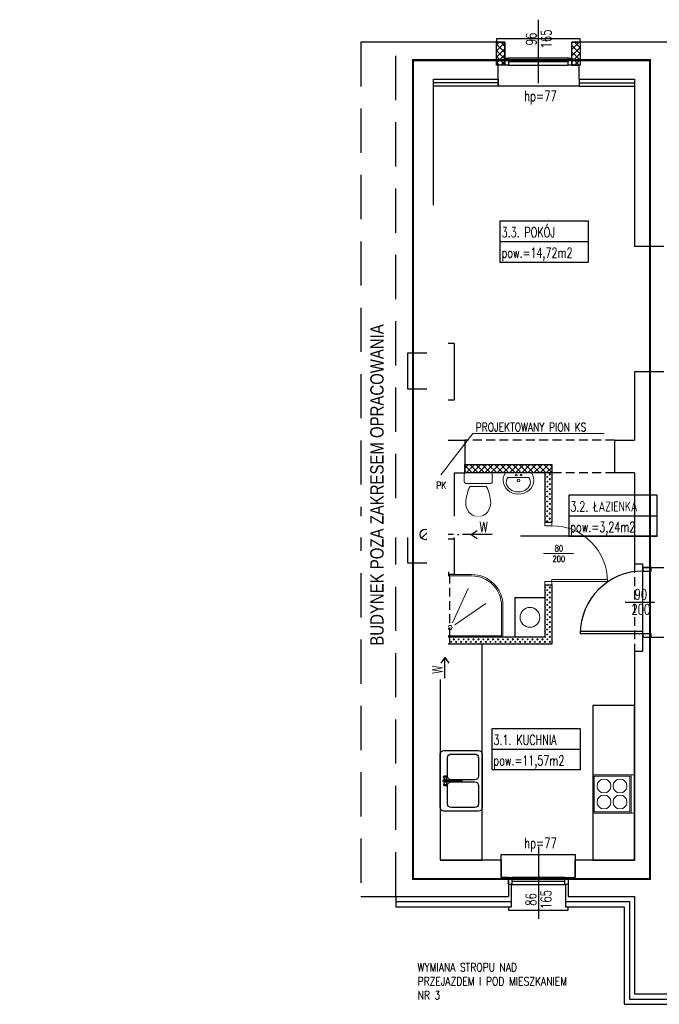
# Model space of a CAD drawing. Header units: inches. Extents: x -23201 to -18535, y -9985 to 4139.
# Tile 12 of 25: x -20922 to -20003, y -3610 to -2196. Entities that reach past the tile are written whole.
import ezdxf
from ezdxf.enums import TextEntityAlignment as Align

# ---------------------------------------------------------------- set-up
doc = ezdxf.new("R2010")
doc.units = ezdxf.units.IN
doc.header["$MEASUREMENT"] = 0
for name, pattern in [('ACAD_ISO02W100', [15, 12, -3]), ('DASHDOT', [25.4, 12.7, -6.35, 0, -6.35]), ('DASHED', [19.05, 12.7, -6.35])]:
    doc.linetypes.add(name, pattern=pattern)
doc.layers.get('0').update_dxf_attribs({"color": 252})
for name, color, linetype in [('01 sciana', 252, 'Continuous'), ('04_stolarka_cienka', 252, 'Continuous'), ('11_opisy_tekst', 252, 'Continuous'), ('___ramka', 252, 'Continuous'), ('__proj_docieplenie', 252, 'BATTING'), ('__proj_ściana', 252, 'Continuous'), ('__wyżej', 252, 'DASHED'), ('__ZAMUROWANIA', 252, 'Continuous'), ('_stolarka', 252, 'Continuous'), ('opisy', 252, 'Continuous'), ('P_kominy', 252, 'Continuous'), ('P_opis', 252, 'Continuous'), ('wymiary', 252, 'Continuous')]:
    doc.layers.add(name, color=color, linetype=linetype)
for name, color, linetype, lineweight in [('_______PROJ ARANZ', 252, 'Continuous', 20), ('______ściany', 252, 'Continuous', 30), ('P_ściana_projektowana', 252, 'Continuous', 13)]:
    doc.layers.add(name, color=color, linetype=linetype, lineweight=lineweight)
doc.styles.add('OPISY POM_50', font='simplex.shx', dxfattribs={"width": 0.7, "height": 0.13})
doc.styles.get("Standard").update_dxf_attribs({"font": 'arial.ttf'})
doc.linetypes.add('BATTING', pattern='A,0.00254,-2.54,[134,ltypeshp.shx,S=2.54,R=0,X=-2.54,Y=0],-5.08,[134,ltypeshp.shx,S=2.54,R=180,X=2.54,Y=0],-2.54', length=10.16254)
doc.linetypes.add('ZIGZAG', pattern='A,0.00254,-5.08,[131,ltypeshp.shx,S=5.08,R=0,X=-5.08,Y=0],-10.16,[131,ltypeshp.shx,S=5.08,R=180,X=5.08,Y=0],-5.08', length=20.32254)

# ---------------------------------------------------------------- blocks, each defined once
blk = doc.blocks.new('zw$109')
at = {"layer": '_______PROJ ARANZ'}
for points in [[(45, 0), (0, 0), (0, 90), (90, 90), (90, 45)], [(45, 2), (2, 2), (2, 88), (88, 88), (88, 45)], [(20.7, 72.3), (65.3, 41.6)], [(20.7, 72.3), (65.3, 41.6)], [(17.5, 69.5), (40, 20.3)]]:
    blk.add_lwpolyline(points, dxfattribs=at)
blk.add_circle((14, 76), 3, dxfattribs=at)
for radius in [43, 45]:
    blk.add_arc((45, 45), radius, 270, 0, dxfattribs=at)
blk = doc.blocks.new('DRZWI NOWE')
at = {"layer": '_______PROJ ARANZ'}
blk.add_line((17759.6, -16978.5), (17759.6, -16935.1), dxfattribs=at)
blk.add_lwpolyline([(17719.6, -16886.4), (17719.6, -16966.4), (17722.6, -16966.4), (17722.6, -16886.5)], dxfattribs=at)
for points in [[(17714.6, -16966.4), (17719.6, -16966.4), (17719.6, -16976.4), (17714.6, -16976.4)], [(17799.6, -16966.4), (17804.6, -16966.4), (17804.6, -16976.4), (17799.6, -16976.4)]]:
    blk.add_lwpolyline(points, close=True, dxfattribs=at)
blk.add_arc((17719.6, -16966.4), 80, 0, 90, dxfattribs=at)
blk = doc.blocks.new('Zlew tradycyjny')
at = {"linetype": 'Continuous'}
for p, q in [((789, 577), (50, 577)), ((0, 527), (0, 50)), ((50, 427), (50, 100)), ((355, 477), (100, 477)), ((352, 522), (350, 517)), ((350, 517), (350, 510)), ((350, 510), (350, 503)), ((350, 503), (350, 497)), ((350, 497), (352, 492)), ((354, 526), (352, 522)), ((352, 492), (354, 488)), ((359, 529), (354, 526)), ((356, 527), (354, 526)), ((354, 488), (356, 487)), ((359, 484), (354, 488)), ((359, 526), (356, 527)), ((356, 487), (359, 488)), ((362, 531), (359, 529)), ((361, 522), (359, 526)), ((359, 488), (361, 492)), ((359, 484), (362, 483)), ((362, 517), (361, 522)), ((361, 492), (362, 497)), ((365, 529), (362, 531)), ((399, 519), (362, 531)), ((363, 510), (362, 517)), ((362, 497), (363, 503)), ((399, 495), (362, 483)), ((362, 483), (365, 484)), ((363, 503), (363, 510)), ((367, 525), (365, 529)), ((365, 484), (367, 488)), ((369, 519), (367, 525)), ((367, 488), (369, 495)), ((370, 511), (369, 519)), ((369, 495), (370, 503)), ((370, 503), (370, 511)), ((405, 515), (403, 510)), ((403, 510), (403, 504)), ((403, 504), (405, 498)), ((406, 515), (404, 510)), ((404, 510), (404, 504)), ((404, 504), (406, 499)), ((409, 520), (405, 515)), ((405, 498), (409, 494)), ((405, 100), (405, 427)), ((409, 519), (406, 515)), ((406, 499), (409, 495)), ((414, 523), (409, 520)), ((414, 522), (409, 519)), ((409, 495), (412, 493)), ((409, 494), (412, 492)), ((411, 512), (410, 509)), ((410, 509), (410, 505)), ((410, 505), (411, 502)), ((413, 514), (411, 512)), ((411, 502), (412, 501)), ((413, 511), (412, 508)), ((412, 508), (412, 301)), ((416, 516), (413, 514)), ((414, 513), (413, 511)), ((420, 524), (414, 523)), ((420, 523), (414, 522)), ((417, 514), (414, 513)), ((420, 517), (416, 516)), ((420, 515), (417, 514)), ((425, 523), (420, 524)), ((425, 522), (420, 523)), ((423, 516), (420, 517)), ((422, 514), (420, 515)), ((425, 513), (422, 514)), ((426, 514), (423, 516)), ((430, 520), (425, 523)), ((430, 519), (425, 522)), ((426, 511), (425, 513)), ((428, 512), (426, 514)), ((427, 508), (426, 511)), ((427, 301), (427, 508)), ((427, 501), (428, 502)), ((427, 493), (430, 495)), ((427, 492), (430, 494)), ((429, 509), (428, 512)), ((428, 502), (429, 505)), ((429, 505), (429, 509)), ((434, 515), (430, 520)), ((433, 515), (430, 519)), ((430, 495), (433, 499)), ((430, 494), (434, 498)), ((435, 510), (433, 515)), ((433, 499), (435, 504)), ((436, 510), (434, 515)), ((434, 498), (436, 504)), ((435, 504), (435, 510)), ((435, 427), (435, 100)), ((436, 504), (436, 510)), ((440, 519), (477, 531)), ((440, 495), (477, 483)), ((470, 519), (469, 511)), ((469, 511), (469, 503)), ((469, 503), (470, 495)), ((472, 525), (470, 519)), ((470, 495), (472, 488)), ((474, 529), (472, 525)), ((472, 488), (474, 484)), ((477, 531), (474, 529)), ((474, 484), (477, 483)), ((477, 517), (476, 510)), ((476, 510), (476, 503)), ((476, 503), (477, 497)), ((480, 529), (477, 531)), ((478, 522), (477, 517)), ((477, 497), (478, 492)), ((477, 483), (480, 484)), ((480, 526), (478, 522)), ((478, 492), (480, 488)), ((480, 529), (485, 526)), ((483, 527), (480, 526)), ((480, 488), (483, 487)), ((480, 484), (485, 488)), ((485, 526), (483, 527)), ((483, 487), (485, 488)), ((487, 522), (485, 526)), ((485, 488), (487, 492)), ((739, 477), (485, 477)), ((489, 517), (487, 522)), ((487, 492), (489, 497)), ((489, 510), (489, 517)), ((489, 503), (489, 510)), ((489, 497), (489, 503)), ((789, 100), (789, 427)), ((839, 50), (839, 527)), ((410, 299), (409, 296)), ((409, 296), (409, 292)), ((409, 292), (410, 289)), ((410, 288), (409, 292)), ((412, 301), (410, 299)), ((410, 289), (412, 286)), ((410, 288), (411, 285)), ((411, 285), (413, 282)), ((412, 286), (416, 284)), ((413, 282), (416, 281)), ((416, 284), (420, 283)), ((416, 281), (420, 280)), ((420, 283), (423, 284)), ((420, 280), (423, 281)), ((423, 284), (427, 286)), ((423, 281), (426, 282)), ((426, 282), (428, 285)), ((429, 299), (427, 301)), ((427, 286), (429, 289)), ((428, 285), (429, 288)), ((430, 296), (429, 299)), ((429, 289), (430, 292)), ((429, 288), (430, 292)), ((430, 292), (430, 296)), ((50, 0), (789, 0)), ((100, 50), (355, 50)), ((485, 50), (739, 50))]:
    blk.add_line(p, q, dxfattribs=at)
for centre, radius, start, end in [((50, 527), 50, 90, 180), ((789, 527), 50, 0, 90), ((100, 427), 50, 90, 180), ((355, 427), 50, 0, 90), ((420, 507), 30, 27.9765, 152.0235), ((420, 507), 30, 207.9765, 254.7747), ((420, 507), 30, 285.2253, 332.0235), ((485, 427), 50, 90, 180), ((739, 427), 50, 0, 90), ((50, 50), 50, 180, 270), ((100, 100), 50, 180, 270), ((355, 100), 50, 270, 0), ((485, 100), 50, 180, 270), ((739, 100), 50, 270, 0), ((789, 50), 50, 270, 0)]:
    blk.add_arc(centre, radius, start, end, dxfattribs=at)
for p in [(50, 0), (100, 50), (485, 50)]:
    blk.add_point(p, dxfattribs=at)
blk = doc.blocks.new('zw$DA6B')
at = {"layer": '_______PROJ ARANZ'}
blk.add_lwpolyline([(5, 55), (5, 0), (0, 0), (0, 55), (60, 55), (60, 0), (5, 0), (5, 0)], dxfattribs=at)
for points in [[(60, 55), (5, 55), (5, 0), (60, 0)], [(58, 53), (7, 53), (7, 2), (58, 2)]]:
    blk.add_lwpolyline(points, close=True, dxfattribs=at)
for centre in [(21, 39), (44, 39), (21, 16), (44, 16)]:
    blk.add_circle(centre, 10, dxfattribs=at)
blk = doc.blocks.new('A$C4C6A02B3')
at = {"lineweight": 13, "flags": 128}
blk.add_lwpolyline([(18, 42.7), (17.7, 46.4), (16.8, 50), (15.3, 53.3), (13.3, 56.3), (10.8, 58.8), (8, 60.7), (4.9, 62.1), (1.7, 62.8), (-1.7, 62.8), (-4.9, 62.1), (-8, 60.7), (-10.8, 58.8), (-13.3, 56.3), (-15.3, 53.3), (-16.8, 50), (-17.7, 46.4), (-18, 42.7)], dxfattribs=at)
at = {"lineweight": 13}
blk.add_lwpolyline([(-20, 2), (-20, 13.2, -0.414214), (-18, 15.2), (18, 15.2, -0.414214), (20, 13.2), (20, 2, -0.414214), (18, 0), (-18, 0, -0.414214)], format="xyb", close=True, dxfattribs=at)
blk.add_lwpolyline([(-12.2, 19.9), (12.2, 19.9)], dxfattribs=at)
for centre, start, end in [((49.8, 47.8), 184.3091, 204.2311), ((-49.8, 47.8), 335.7689, 355.6909)]:
    blk.add_arc(centre, 67.9, start, end, dxfattribs=at)
blk = doc.blocks.new('A$C401F7FFA')
at = {"lineweight": 13, "flags": 128}
for points in [[(23.5, 0), (25.8, -4.4), (27.2, -9.1), (27.6, -13.9), (27, -18.7), (25.3, -23.4), (22.7, -27.6), (19.3, -31.3), (15.2, -34.4), (10.5, -36.6), (5.4, -38), (0.1, -38.5), (-5.2, -38), (-10.3, -36.6), (-15, -34.4), (-19.2, -31.3), (-22.6, -27.6), (-25.2, -23.4), (-26.8, -18.7), (-27.4, -13.9), (-27.1, -9.1), (-25.7, -4.4), (-23.3, 0)], [(19.2, -8.4), (20.8, -11.4), (21.7, -14.6), (21.8, -17.9), (21.2, -21.2), (19.8, -24.3), (17.7, -27.2), (15, -29.6), (11.8, -31.6), (8.1, -33.1), (4.2, -34.1), (0.2, -34.4), (-3.9, -34.1), (-7.8, -33.1), (-11.4, -31.6), (-14.6, -29.6), (-17.3, -27.2), (-19.4, -24.3), (-20.8, -21.2), (-21.5, -17.9), (-21.3, -14.6), (-20.5, -11.4), (-18.9, -8.4)]]:
    blk.add_lwpolyline(points, dxfattribs=at)
at = {"lineweight": 13}
for points in [[(23.5, 0), (-23.3, 0)], [(19.2, -8.4), (-18.9, -8.4)]]:
    blk.add_lwpolyline(points, dxfattribs=at)
for centre, radius in [((-4.8, -4), 1.56), ((0, -13.9), 2.54), ((4.1, -4), 1.56)]:
    blk.add_circle(centre, radius, dxfattribs=at)

msp = doc.modelspace()

# ---------------------------------------------------------------- hatches: boundary and pattern name
at = {"layer": '__ZAMUROWANIA'}
h = msp.add_hatch(dxfattribs=at)
h.set_pattern_fill('ANSI37', color=256, scale=50, style=0)
h.paths.add_polyline_path([(-20116.9, -2254.3), (-20116.9, -2228.6), (-20128.9, -2228.6), (-20128.9, -2251.6), (-20128.9, -2254.3)])
h.paths.add_polyline_path([(-20236.9, -2254.3), (-20224.9, -2254.3), (-20224.9, -2251.6), (-20224.9, -2228.6), (-20236.9, -2228.6)])
h.paths.add_polyline_path([(-20128.9, -2261.6), (-20126.5, -2261.6), (-20118.5, -2261.6), (-20116.9, -2261.6), (-20116.9, -2254.3), (-20128.9, -2254.3)])
h.paths.add_polyline_path([(-20236.9, -2261.6), (-20234.5, -2261.6), (-20224.9, -2261.6), (-20224.9, -2254.3), (-20236.9, -2254.3)])
h = msp.add_hatch(dxfattribs=at)
h.set_pattern_fill('ANSI37', color=256, scale=50, style=0)
h.set_pattern_definition([(45, (0, -2100), (-4.4194174, 4.4194174), []), (135, (0, -2100), (-4.4194174, -4.4194174), [])])
h.paths.add_polyline_path([(-20282.7, -2834.6), (-20282.7, -2846.6), (-20157.7, -2846.6), (-20157.7, -2834.6)])
at = {"layer": 'wymiary'}
h = msp.add_hatch(dxfattribs=at)
h.set_pattern_fill('CROSS', color=256, scale=5, style=0)
h.set_pattern_definition([(45, (-1.7675, 0), (-3.5355339, 3.5355339), [2.5, -2.5]), (135, (0, 0), (-3.5355339, -3.5355339), [2.5, -2.5])])
h.paths.add_polyline_path([(-20304.7, -3092.6), (-20157.7, -3092.6), (-20157.7, -3007.6), (-20167.7, -3007.6), (-20167.7, -3082.6), (-20304.7, -3082.6)])
h.paths.add_polyline_path([(-20167.7, -2917.6), (-20157.7, -2917.6), (-20157.7, -2846.6), (-20167.7, -2846.6)])

# ---------------------------------------------------------------- linework, layer by layer
at = {"layer": '01 sciana'}
for p, q in [((-20224.9, -2261.6), (-20224.9, -2228.6)), ((-20128.9, -2261.6), (-20128.9, -2228.6)), ((-20234.5, -2281.6), (-20234.5, -2261.6)), ((-20224.9, -2261.6), (-20234.5, -2261.6)), ((-20128.9, -2261.6), (-20118.5, -2261.6)), ((-20118.5, -2281.6), (-20118.5, -2261.6)), ((-20327.7, -2661.1), (-20327.7, -2281.6)), ((-19996.7, -2521.6), (-20038.7, -2521.6)), ((-20297.7, -2661.1), (-20327.7, -2661.1)), ((-20297.7, -2661.1), (-20327.7, -2661.1)), ((-20297.7, -2661.1), (-20297.7, -2742.1)), ((-19996.7, -2701.6), (-20038.7, -2701.6)), ((-20297.7, -2742.1), (-20327.7, -2742.1)), ((-20327.7, -2742.1), (-20327.7, -2799.6)), ((-20327.7, -2799.6), (-20282.7, -2799.6)), ((-20282.7, -2799.6), (-20282.7, -2846.6)), ((-20067.7, -2799.6), (-20067.7, -2846.6)), ((-20067.7, -2799.6), (-20038.7, -2799.6)), ((-20297.7, -2846.6), (-20297.7, -2910.6)), ((-20297.7, -2846.6), (-20282.7, -2846.6)), ((-20038.7, -2846.6), (-20067.7, -2846.6)), ((-20297.7, -2910.6), (-20297.7, -2928.6)), ((-20297.7, -2910.6), (-20297.7, -2910.6)), ((-20297.7, -2941.6), (-20297.7, -2992.6)), ((-20317.7, -2992.6), (-20317.7, -3402.6)), ((-20297.7, -2992.6), (-20304.7, -2992.6)), ((-20230.3, -3402.6), (-20230.3, -3427.6)), ((-20230.3, -3427.6), (-20230.3, -3402.6)), ((-20124.3, -3402.6), (-20124.3, -3427.6)), ((-20124.3, -3427.6), (-20124.3, -3402.6)), ((-20219.9, -3427.6), (-20230.3, -3427.6)), ((-20219.9, -3427.6), (-20219.9, -3454.6)), ((-20133.9, -3427.6), (-20124.3, -3427.6)), ((-20133.9, -3427.6), (-20133.9, -3454.6)), ((-20381.7, -3454.6), (-20219.9, -3454.6)), ((-20133.9, -3454.6), (-20038.7, -3454.6)), ((-20038.7, -3454.6), (-20038.7, -3594.6)), ((-20038.7, -3594.6), (-19922.2, -3594.6))]:
    msp.add_line(p, q, dxfattribs=at)
for points in [[(-20224.9, -2228.6), (-20381.7, -2228.6)], [(-19938.7, -2228.6), (-20128.9, -2228.6)], [(-20327.7, -2281.6), (-20234.5, -2281.6)], [(-20118.5, -2281.6), (-20038.7, -2281.6), (-20038.7, -2521.6)], [(-20038.7, -2701.6), (-20038.7, -2799.6)], [(-20038.7, -2846.6), (-20038.7, -2907.6), (-20038.7, -2907.6), (-20038.7, -2949.6), (-20038.7, -2949.6), (-20038.7, -2977.6)], [(-20314.7, -2928.6), (-20314.7, -2925.6), (-20364.7, -2925.6), (-20364.7, -2975.6), (-20327.7, -2975.6)], [(-20314.7, -2928.6), (-20297.7, -2928.6)], [(-20314.7, -2941.6), (-20297.7, -2941.6)], [(-20314.7, -2975.6), (-20314.7, -2941.6)], [(-20317.7, -2992.6), (-20317.7, -2992.6), (-20327.7, -2975.6)], [(-20304.7, -2992.6), (-20304.7, -2992.6), (-20314.7, -2975.6)], [(-20026.7, -2982.6), (-20026.7, -2977.6), (-20038.7, -2977.6)], [(-20026.7, -2982.6), (-19996.7, -2982.6)], [(-20038.7, -3102.6), (-20026.7, -3102.6), (-20026.7, -3082.6), (-19996.7, -3082.6)], [(-20038.7, -3102.6), (-20038.7, -3402.6), (-20124.3, -3402.6)], [(-20038.7, -3102.6), (-20026.7, -3102.6)], [(-20230.3, -3402.6), (-20317.7, -3402.6)]]:
    msp.add_lwpolyline(points, dxfattribs=at)
msp.add_lwpolyline([(-20364.7, -2726.1), (-20314.7, -2726.1), (-20314.7, -2675.1), (-20364.7, -2675.1)], close=True, dxfattribs=at)
at = {"layer": '04_stolarka_cienka'}
for p, q in [((-20176.9, -2287.3), (-20176.9, -2196.2)), ((-20133.9, -2251.6), (-20219.9, -2251.6)), ((-20133.9, -2256.6), (-20219.9, -2256.6)), ((-20219.9, -2261.6), (-20133.9, -2261.6)), ((-20176.9, -3382.8), (-20176.9, -3487)), ((-20138.9, -3427.6), (-20214.9, -3427.6)), ((-20214.9, -3432.6), (-20138.9, -3432.6)), ((-20214.9, -3437.6), (-20138.9, -3437.6))]:
    msp.add_line(p, q, dxfattribs=at)
for points in [[(-20116.9, -2228.6), (-20116.9, -2223.6), (-20236.9, -2223.6), (-20236.9, -2228.6)], [(-20118.5, -2281.6), (-20118.5, -2291.6), (-20234.5, -2291.6), (-20234.5, -2281.6)], [(-20230.3, -3402.6), (-20230.3, -3394.6), (-20124.3, -3394.6), (-20124.3, -3402.6)], [(-20219.9, -3469.6), (-20219.9, -3474.6), (-20133.9, -3474.6), (-20133.9, -3469.6)]]:
    msp.add_lwpolyline(points, dxfattribs=at)
for points in [[(-20224.9, -2251.6), (-20219.9, -2251.6), (-20219.9, -2261.6), (-20224.9, -2261.6)], [(-20133.9, -2251.6), (-20128.9, -2251.6), (-20128.9, -2261.6), (-20133.9, -2261.6)], [(-20214.9, -3437.6), (-20219.9, -3437.6), (-20219.9, -3427.6), (-20214.9, -3427.6)], [(-20133.9, -3437.6), (-20138.9, -3437.6), (-20138.9, -3427.6), (-20133.9, -3427.6)]]:
    msp.add_lwpolyline(points, close=True, dxfattribs=at)
at = {"layer": '_______PROJ ARANZ'}
msp.add_line((-20270.9, -2790.1), (-20082.2, -2790.1), dxfattribs=at)
for centre, radius in [((-20316.8, -2849.6), 5), ((-20189, -3054.1), 14.2)]:
    msp.add_circle(centre, radius, dxfattribs=at)
at = {"layer": '__proj_docieplenie', "linetype": 'Continuous'}
for points in [[(-20234.5, -2281.6), (-20234.5, -2291.6), (-20327.7, -2291.6)], [(-20118.5, -2281.6), (-20118.5, -2291.6), (-20038.7, -2291.6)], [(-20381.7, -3454.6), (-20381.7, -3469.6), (-20219.7, -3469.6), (-20215.7, -3469.6), (-20215.7, -3437.6), (-20219.9, -3437.6)], [(-20133.9, -3437.6), (-20137.9, -3437.6), (-20137.9, -3469.6), (-20053.7, -3469.6), (-20053.7, -3469.6), (-20053.7, -3594.6), (-20053.7, -3609.6), (-19922.2, -3609.6), (-19918.2, -3609.6), (-19918.2, -3577.6), (-19922.2, -3577.6)], [(-20137.9, -3469.6), (-20053.7, -3469.6), (-20053.7, -3609.6), (-19918.2, -3609.6)]]:
    msp.add_lwpolyline(points, dxfattribs=at)
at = {"layer": '__proj_docieplenie', "linetype": 'ZIGZAG'}
for points in [[(-20234.5, -2286.6), (-20327.7, -2286.6)], [(-20118.5, -2286.6), (-20038.7, -2286.6)]]:
    msp.add_lwpolyline(points, dxfattribs=at)
at = {"layer": '__proj_docieplenie', "linetype": 'Continuous'}
msp.add_lwpolyline([(-20167.7, -3025.6), (-20167.7, -3082.6), (-20210.4, -3082.6), (-20210.4, -3025.6)], close=True, dxfattribs=at)
at = {"layer": '__proj_docieplenie', "ltscale": 0.7}
for points in [[(-20381.7, -3462.1), (-20215.7, -3462.1)], [(-20137.9, -3462.1), (-20046.2, -3462.1), (-20046.2, -3602.1), (-19918.2, -3602.1)]]:
    msp.add_lwpolyline(points, dxfattribs=at)
at = {"layer": '__proj_ściana'}
for points in [[(-20317.7, -3092.6), (-20317.7, -3402.6), (-20257.7, -3402.6), (-20257.7, -3092.6), (-20317.7, -3092.6)], [(-20098.7, -3180.6), (-20098.7, -3402.6), (-20038.7, -3402.6), (-20038.7, -3180.6), (-20098.7, -3180.6)]]:
    msp.add_lwpolyline(points, dxfattribs=at)
at = {"layer": '__wyżej'}
for p, q in [((-20067.7, -2799.6), (-20282.7, -2799.6)), ((-20067.7, -2846.6), (-20282.7, -2846.6)), ((-20038.7, -2977.6), (-20038.7, -3102.6))]:
    msp.add_line(p, q, dxfattribs=at)
at = {"layer": '__wyżej', "ltscale": 5}
msp.add_lwpolyline([(-20381.7, -2228.6), (-20431.7, -2228.6), (-20431.7, -3454.6), (-20381.7, -3454.6), (-20381.7, -2228.6)], dxfattribs=at)
at = {"layer": '__ZAMUROWANIA'}
for points in [[(-20224.9, -2228.6), (-20224.9, -2261.6), (-20234.5, -2261.6), (-20236.9, -2261.6), (-20236.9, -2228.6), (-20224.9, -2228.6)], [(-20116.9, -2228.6), (-20116.9, -2261.6), (-20126.5, -2261.6), (-20128.9, -2261.6), (-20128.9, -2228.6), (-20116.9, -2228.6)]]:
    msp.add_lwpolyline(points, dxfattribs=at)
msp.add_lwpolyline([(-20282.7, -2834.6), (-20157.7, -2834.6), (-20157.7, -2846.6), (-20282.7, -2846.6)], close=True, dxfattribs=at)
at = {"layer": '_stolarka'}
for p, q in [((-20026.7, -3082.6), (-20026.7, -2982.6)), ((-20010, -3032.6), (-20052.5, -3032.6)), ((-20026.7, -3077.6), (-20116.7, -3077.6)), ((-20026.7, -3074.6), (-20116.6, -3074.6))]:
    msp.add_line(p, q, dxfattribs=at)
at = {"layer": '_stolarka', "flags": 128}
for points in [[(-20026.7, -2982.6), (-20026.7, -2987.6), (-20014.7, -2987.6), (-20014.7, -2982.6), (-20026.7, -2982.6)], [(-20026.7, -3077.6), (-20026.7, -3082.6), (-20014.7, -3082.6), (-20014.7, -3077.6), (-20026.7, -3077.6)]]:
    msp.add_lwpolyline(points, dxfattribs=at)
at = {"layer": '_stolarka'}
msp.add_arc((-20026.7, -3077.6), 90, 90, 180, dxfattribs=at)
at = {"layer": 'opisy'}
for p, q in [((-20232.2, -2514.6), (-20105, -2514.6)), ((-20133.3, -2908.3), (-20006.1, -2908.3)), ((-20243.8, -3243.3), (-20116.6, -3243.3))]:
    msp.add_line(p, q, dxfattribs=at)
for points in [[(-20232.2, -2544), (-20105, -2544), (-20105, -2485.2), (-20232.2, -2485.2)], [(-20133.3, -2937.7), (-20006.1, -2937.7), (-20006.1, -2878.8), (-20133.3, -2878.8)], [(-20243.8, -3272.7), (-20116.6, -3272.7), (-20116.6, -3213.9), (-20243.8, -3213.9)]]:
    msp.add_lwpolyline(points, close=True, dxfattribs=at)
msp.add_lwpolyline([(-20006.1, -2937.7), (-20202.4, -2937.7)], dxfattribs=at)
at = {"layer": 'P_kominy'}
for points in [[(-20314.7, -2941.6), (-20314.7, -2928.6)], [(-20297.7, -2941.6), (-20297.7, -2928.6)], [(-20327.7, -2975.6), (-20314.7, -2975.6)], [(-20317.7, -2992.6), (-20304.7, -2992.6)]]:
    msp.add_lwpolyline(points, dxfattribs=at)
at = {"layer": 'P_kominy', "linetype": 'DASHDOT'}
msp.add_lwpolyline([(-20311.2, -3111.5), (-20311.2, -2992.6), (-20321.2, -2975.6)], dxfattribs=at)
at = {"layer": 'P_kominy', "linetype": 'DASHED'}
msp.add_lwpolyline([(-20304.7, -2992.6), (-20304.7, -3082.6)], dxfattribs=at)
at = {"layer": 'wymiary'}
for points in [[(-20167.7, -2846.6), (-20167.7, -2846.6), (-20167.7, -2917.6)], [(-20157.7, -2846.6), (-20157.7, -2917.6)], [(-20167.7, -2917.6), (-20157.7, -2917.6)], [(-20167.7, -3007.6), (-20167.7, -3082.6), (-20317.7, -3082.6), (-20317.7, -2992.6)], [(-20157.7, -3007.6), (-20157.7, -3092.6), (-20317.7, -3092.6), (-20317.7, -3092.6)], [(-20167.7, -3007.6), (-20157.7, -3007.6)], [(-20304.7, -3082.6), (-20304.7, -3092.6)]]:
    msp.add_lwpolyline(points, dxfattribs=at)

# ---------------------------------------------------------------- block references
at = {"layer": '_______PROJ ARANZ', "xscale": -1, "rotation": 180}
msp.add_blockref('A$C4C6A02B3', (-20263.3, -2846.6), dxfattribs=at)
at = {"layer": '_______PROJ ARANZ', "xscale": -0.7987199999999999, "yscale": 0.7987199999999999, "zscale": 0.7987199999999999, "rotation": 359.9999999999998}
msp.add_blockref('A$C401F7FFA', (-20205.5, -2846.6), dxfattribs=at)
at = {"layer": '__proj_ściana', "xscale": -1, "rotation": 179.9999999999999}
msp.add_blockref('zw$109', (-20317.7, -2992.6), dxfattribs=at)
at = {"layer": '__proj_ściana', "xscale": -0.1040177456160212, "yscale": 0.1040177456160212, "zscale": 104.0177456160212, "rotation": 89.99999999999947}
msp.add_blockref('Zlew tradycyjny', (-20257.7, -3245.1), dxfattribs=at)
at = {"layer": '__proj_ściana', "rotation": 179.9999999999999}
msp.add_blockref('zw$DA6B', (-20038.7, -3280.2), dxfattribs=at)

# ---------------------------------------------------------------- texts
at = {"layer": '11_opisy_tekst', "style": 'OPISY POM_50', "width": 0.7}
for s, p in [('96', (-20187.1, -2223.9)), ('165', (-20165.6, -2223.9)), ('165', (-20166, -3459.1)), ('86', (-20187.5, -3459.1))]:
    msp.add_text(s, height=15, rotation=90, dxfattribs=at).set_placement(p, align=Align.MIDDLE_CENTER)
for s, p in [('hp=77', (-20174, -2305.6)), ('90', (-20029.7, -3021.1)), ('200', (-20029.7, -3042.6)), ('hp=77', (-20173.9, -3378))]:
    msp.add_text(s, height=15, dxfattribs=at).set_placement(p, align=Align.MIDDLE_CENTER)
for s, p in [('3.3. POKÓJ', (-20229.8, -2508.5)), ('pow.=14,72m2', (-20229.8, -2537.9)), ('3.2. ŁAZIENKA', (-20131, -2902.2)), ('pow.=3,24m2', (-20131, -2931.6)), ('3.1. KUCHNIA', (-20241.4, -3237.2)), ('pow.=11,57m2', (-20241.4, -3266.7))]:
    msp.add_text(s, height=14.4, dxfattribs=at).set_placement(p)
at = {"layer": '_______PROJ ARANZ'}
for s, insert, char_height, width, attachment_point in [('{\\Fsimplex.shx|c1;\\W0.8;PROJEKTOWANY PION KS}', (-20266.8, -2787.1), 12, 257.434, 7), ('{\\Fsimplex.shx|c0;\\W0.8;PK}', (-20323.5, -2859.4), 10, 15.44, 1)]:
    msp.add_mtext(s, dxfattribs=dict(at, insert=insert, char_height=char_height, width=width, attachment_point=attachment_point))
at = {"layer": '___ramka', "lineweight": -3, "width": 0.8}
msp.add_text('BUDYNEK POZA ZAKRESEM OPRACOWANIA', height=19.2, rotation=90, dxfattribs=at).set_placement((-20399.1, -3094.7))

# ---------------------------------------------------------------- next in the draw order: texts
at = {"layer": '11_opisy_tekst', "insert": (-20147.5, -2962.6), "char_height": 9, "width": 21.333, "attachment_point": 5, "style": 'OPISY POM_50', "bg_fill": 2}
msp.add_mtext('80\\P200', dxfattribs=at)
at = {"layer": 'P_opis', "linetype": 'Continuous', "extrusion": (0, 0, -1), "insert": (-20249.2, -2931.8), "char_height": 15, "width": 665.013, "attachment_point": 7, "text_direction": (-1, 0, 0), "bg_fill": 2}
msp.add_mtext('{\\Fsimplex.shx|c0;\\W0.8;W}', dxfattribs=at)
at = {"layer": 'P_ściana_projektowana', "linetype": 'ACAD_ISO02W100', "ltscale": 3, "insert": (-20113.9, -3550.5), "char_height": 12, "width": 236.491, "attachment_point": 3, "bg_fill": 2}
msp.add_mtext('\\pxql;{\\Fsimplex.shx|c1;\\W0.8;WYMIANA STROPU NAD PRZEJAZDEM I POD MIESZKANIEM NR 3}', dxfattribs=at)

# ---------------------------------------------------------------- next in the draw order: linework, layer by layer
at = {"layer": '__proj_ściana'}
for points in [[(-20344.5, -2940.4), (-20333.9, -2929.8)], [(-20328.5, -2940.4), (-20317.9, -2929.8)]]:
    msp.add_lwpolyline(points, dxfattribs=at)
for centre in [(-20339.2, -2935.1), (-20323.2, -2935.1)]:
    msp.add_circle(centre, 7.5, dxfattribs=at)
at = {"layer": 'P_kominy', "linetype": 'DASHDOT'}
for points in [[(-20321.2, -2975.6), (-20339.2, -2935.1)], [(-20273.2, -2935.1), (-20323.2, -2935.1)]]:
    msp.add_lwpolyline(points, dxfattribs=at)
at = {"layer": 'P_opis', "linetype": 'Continuous'}
for points in [[(-20273.2, -2935.1), (-20264.9, -2929.4)], [(-20243.2, -2935.1), (-20273.2, -2935.1)], [(-20273.2, -2935.1), (-20264.9, -2940.8)]]:
    msp.add_lwpolyline(points, dxfattribs=at)

# ---------------------------------------------------------------- next in the draw order: block references
at = {"layer": '______ściany', "xscale": -1, "rotation": 270.0000000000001}
msp.add_blockref('DRZWI NOWE', (-3191.2, -20722.2), dxfattribs=at)

# ---------------------------------------------------------------- next in the draw order: texts
at = {"layer": 'P_opis', "linetype": 'Continuous', "insert": (-20314.4, -3135.4), "char_height": 15, "width": 665.013, "attachment_point": 7, "rotation": 90, "bg_fill": 2}
msp.add_mtext('{\\Fsimplex.shx|c0;\\W0.8;W}', dxfattribs=at)

# ---------------------------------------------------------------- next in the draw order: linework, layer by layer
at = {"layer": '_______PROJ ARANZ'}
msp.add_line((-20270.9, -2790.1), (-20316.8, -2849.6), dxfattribs=at)
at = {"layer": 'P_opis', "linetype": 'Continuous'}
for points in [[(-20311.2, -3111.5), (-20316.8, -3119.7)], [(-20311.2, -3141.5), (-20311.2, -3111.5)], [(-20311.2, -3111.5), (-20305.5, -3119.7)]]:
    msp.add_lwpolyline(points, dxfattribs=at)
at = {"layer": 'P_ściana_projektowana', "linetype": 'ACAD_ISO02W100', "ltscale": 3, "const_width": 3}
msp.add_lwpolyline([(-20357, -2254.3), (-20016.5, -2254.3), (-20016.5, -3429.8), (-20357, -3429.8)], close=True, dxfattribs=at)

doc.saveas('drawing.dxf')
